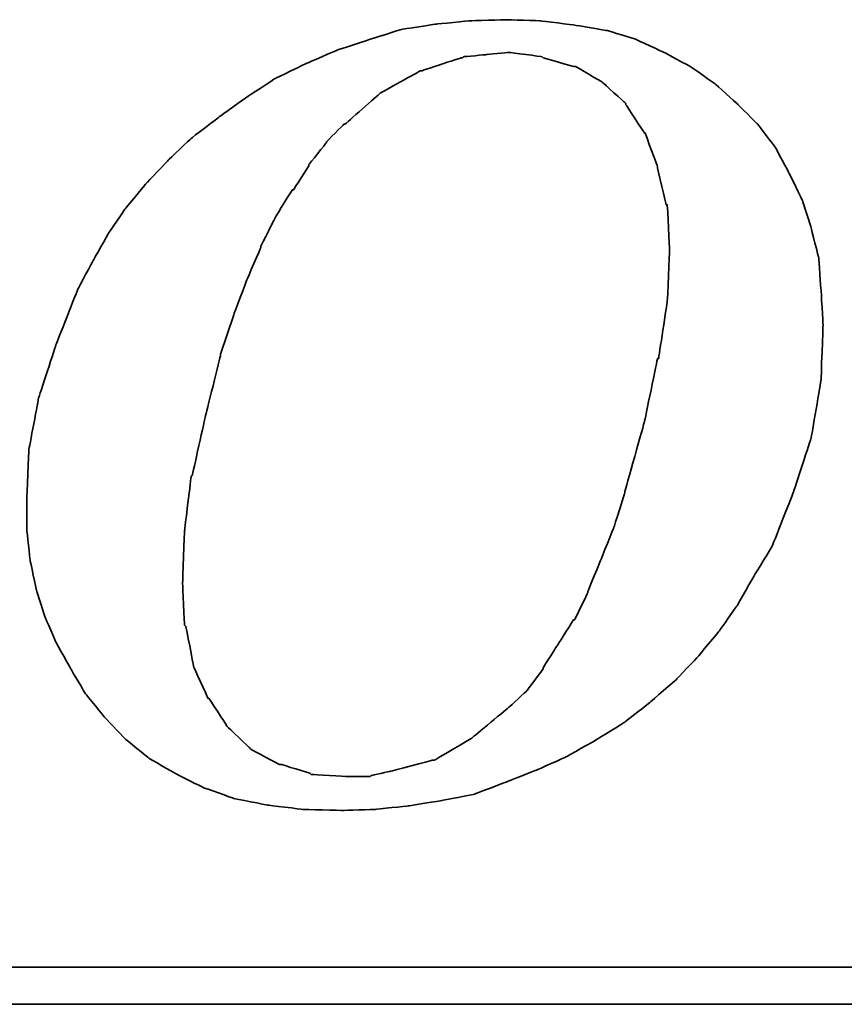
# Model space of a CAD drawing. Header units: millimetres. Extents: x -5 to 272, y 71 to 160.
# Tile 45 of 50: x 218.75 to 222.11, y 99.04 to 103.06. Entities that reach past the tile are written whole.
import ezdxf

# ---------------------------------------------------------------- set-up
doc = ezdxf.new("R2010")
doc.units = ezdxf.units.MM
doc.header["$LTSCALE"] = 0.15
doc.layers.add('DIM', color=4, linetype='CONTINUOUS')
doc.layers.add('layer 1', color=7, linetype='CONTINUOUS')

# ---------------------------------------------------------------- blocks, each defined once
blk = doc.blocks.new('TBI MOTION logo(完整正式版)')
at = {"layer": 'layer 1', "color": 22, "lineweight": 35}
for points, knots in [([(35.79625, -6.98375), (35.79625, -6.98375), (36.23125, -7.43875), (36.23125, -7.43875), (36.23125, -7.43875), (36.23125, -7.43875), (36.75625, -7.87125), (36.75625, -7.87125), (36.75625, -7.87125), (36.75625, -7.87125), (37.33125, -8.20375), (37.33125, -8.20375), (37.33125, -8.20375), (37.33125, -8.20375), (37.95625, -8.51875), (37.95625, -8.51875), (37.95625, -8.51875), (37.95625, -8.51875), (38.62625, -8.75875), (38.62625, -8.75875), (38.62625, -8.75875), (38.62625, -8.75875), (39.37125, -8.90375), (39.37125, -8.90375), (39.37125, -8.90375), (39.37125, -8.90375), (40.14125, -8.99875), (40.14125, -8.99875), (40.14125, -8.99875), (40.14125, -8.99875), (41.02625, -9.02375), (41.02625, -9.02375), (41.02625, -9.02375), (41.02625, -9.02375), (41.74625, -8.99875), (41.74625, -8.99875), (41.74625, -8.99875), (41.74625, -8.99875), (42.46625, -8.92375), (42.46625, -8.92375), (42.46625, -8.92375), (42.46625, -8.92375), (43.21125, -8.80625), (43.21125, -8.80625), (43.21125, -8.80625), (43.21125, -8.80625), (43.93125, -8.66375), (43.93125, -8.66375), (43.93125, -8.66375), (43.93125, -8.66375), (44.62625, -8.39875), (44.62625, -8.39875), (44.62625, -8.39875), (44.62625, -8.39875), (45.29625, -8.13375), (45.29625, -8.13375), (45.29625, -8.13375), (45.29625, -8.13375), (45.94625, -7.84375), (45.94625, -7.84375), (45.94625, -7.84375), (45.94625, -7.84375), (46.61625, -7.46375), (46.61625, -7.46375), (46.61625, -7.46375), (46.61625, -7.46375), (47.24125, -7.07875), (47.24125, -7.07875), (47.24125, -7.07875), (47.24125, -7.07875), (47.81625, -6.62375), (47.81625, -6.62375), (47.81625, -6.62375), (47.81625, -6.62375), (48.36875, -6.14375), (48.36875, -6.14375), (48.36875, -6.14375), (48.36875, -6.14375), (48.84625, -5.64125), (48.84625, -5.64125), (48.84625, -5.64125), (48.84625, -5.64125), (49.32625, -5.06375), (49.32625, -5.06375), (49.32625, -5.06375), (49.32625, -5.06375), (49.71125, -4.51374), (49.71125, -4.51374), (49.71125, -4.51374), (49.71125, -4.51374), (50.09625, -3.83874), (50.09625, -3.83874), (50.09625, -3.83874), (50.09625, -3.83874), (50.48125, -3.21374), (50.48125, -3.21374), (50.48125, -3.21374), (50.48125, -3.21374), (50.96125, -1.99125), (50.96125, -1.99125), (50.96125, -1.99125), (50.96125, -1.99125), (51.34375, -0.81875), (51.34375, -0.81875), (51.34375, -0.81875), (51.34375, -0.81875), (51.56125, 0.45624), (51.56125, 0.45624), (51.56125, 0.45624), (51.56125, 0.45624), (51.60625, 1.67624), (51.60625, 1.67624), (51.60625, 1.67624), (51.60625, 1.67624), (51.56125, 2.44625), (51.56125, 2.44625), (51.56125, 2.44625), (51.56125, 2.44625), (51.51125, 3.14125), (51.51125, 3.14125), (51.51125, 3.14125), (51.51125, 3.14125), (51.34375, 3.81125), (51.34375, 3.81125), (51.34375, 3.81125), (51.34375, 3.81125), (51.15125, 4.41125), (51.15125, 4.41125), (51.15125, 4.41125), (51.15125, 4.41125), (50.86125, 5.01125), (50.86125, 5.01125), (50.86125, 5.01125), (50.86125, 5.01125), (50.55125, 5.58875), (50.55125, 5.58875), (50.55125, 5.58875), (50.55125, 5.58875), (50.16625, 6.09125), (50.16625, 6.09125), (50.16625, 6.09125), (50.16625, 6.09125), (49.71125, 6.54875), (49.71125, 6.54875), (49.71125, 6.54875), (49.71125, 6.54875), (49.23125, 6.98125), (49.23125, 6.98125), (49.23125, 6.98125), (49.23125, 6.98125), (48.67875, 7.36625), (48.67875, 7.36625), (48.67875, 7.36625), (48.67875, 7.36625), (48.10375, 7.67625), (48.10375, 7.67625), (48.10375, 7.67625), (48.10375, 7.67625), (47.48125, 7.96375), (47.48125, 7.96375), (47.48125, 7.96375), (47.48125, 7.96375), (46.85625, 8.15625), (46.85625, 8.15625), (46.85625, 8.15625), (46.85625, 8.15625), (46.13625, 8.27624), (46.13625, 8.27624), (46.13625, 8.27624), (46.13625, 8.27624), (45.39125, 8.37125), (45.39125, 8.37125), (45.39125, 8.37125), (45.39125, 8.37125), (44.62625, 8.39624), (44.62625, 8.39624), (44.62625, 8.39624), (44.62625, 8.39624), (43.83625, 8.37125), (43.83625, 8.37125), (43.83625, 8.37125), (43.83625, 8.37125), (43.09125, 8.30125), (43.09125, 8.30125), (43.09125, 8.30125), (43.09125, 8.30125), (42.32125, 8.18125), (42.32125, 8.18125), (42.32125, 8.18125), (42.32125, 8.18125), (41.62875, 7.96375), (41.62875, 7.96375), (41.62875, 7.96375), (41.62875, 7.96375), (40.90625, 7.72625), (40.90625, 7.72625), (40.90625, 7.72625), (40.90625, 7.72625), (40.23624, 7.43625), (40.23624, 7.43625), (40.23624, 7.43625), (40.23624, 7.43625), (39.54124, 7.10125), (39.54124, 7.10125), (39.54124, 7.10125), (39.54124, 7.10125), (38.91625, 6.69125), (38.91625, 6.69125), (38.91625, 6.69125), (38.91625, 6.69125), (38.31625, 6.26125), (38.31625, 6.26125), (38.31625, 6.26125), (38.31625, 6.26125), (37.69125, 5.78125), (37.69125, 5.78125), (37.69125, 5.78125), (37.69125, 5.78125), (37.18625, 5.30125), (37.18625, 5.30125), (37.18625, 5.30125), (37.18625, 5.30125), (36.70625, 4.79624), (36.70625, 4.79624), (36.70625, 4.79624), (36.70625, 4.79624), (36.23125, 4.22125), (36.23125, 4.22125), (36.23125, 4.22125), (36.23125, 4.22125), (35.87124, 3.69375), (35.87124, 3.69375), (35.87124, 3.69375), (35.87124, 3.69375), (35.53125, 3.09125), (35.53125, 3.09125), (35.53125, 3.09125), (35.53125, 3.09125), (35.19875, 2.47125), (35.19875, 2.47125), (35.19875, 2.47125), (35.19875, 2.47125), (34.71625, 1.24625), (34.71625, 1.24625), (34.71625, 1.24625), (34.71625, 1.24625), (34.33125, 0.06874), (34.33125, 0.06874), (34.33125, 0.06874), (34.33125, 0.06874), (34.11625, -1.07875), (34.11625, -1.07875), (34.11625, -1.07875), (34.11625, -1.07875), (34.07125, -2.15875), (34.07125, -2.15875), (34.07125, -2.15875), (34.07125, -2.15875), (34.07125, -2.85375), (34.07125, -2.85375), (34.07125, -2.85375), (34.07125, -2.85375), (34.14125, -3.50375), (34.14125, -3.50375), (34.14125, -3.50375), (34.14125, -3.50375), (34.28625, -4.17375), (34.28625, -4.17375), (34.28625, -4.17375), (34.28625, -4.17375), (34.47625, -4.77624), (34.47625, -4.77624), (34.47625, -4.77624), (34.47625, -4.77624), (34.71625, -5.32625), (34.71625, -5.32625), (34.71625, -5.32625), (34.71625, -5.32625), (35.05375, -5.92875), (35.05375, -5.92875), (35.05375, -5.92875), (35.05375, -5.92875), (35.36375, -6.45375), (35.36375, -6.45375), (35.36375, -6.45375), (35.36375, -6.45375), (35.79625, -6.98375), (35.79625, -6.98375)], [0, 0, 0, 0, 0.01388889, 0.01388889, 0.01388889, 0.0138889, 0.02777778, 0.02777778, 0.02777778, 0.02777779, 0.04166667, 0.04166667, 0.04166667, 0.04166668, 0.05555556, 0.05555556, 0.05555556, 0.05555557, 0.06944444, 0.06944444, 0.06944444, 0.06944445, 0.08333333, 0.08333333, 0.08333333, 0.08333334, 0.09722222, 0.09722222, 0.09722222, 0.09722223, 0.11111111, 0.11111111, 0.11111111, 0.11111112, 0.125, 0.125, 0.125, 0.12500001, 0.13888889, 0.13888889, 0.13888889, 0.1388889, 0.15277778, 0.15277778, 0.15277778, 0.15277779, 0.16666667, 0.16666667, 0.16666667, 0.16666668, 0.18055556, 0.18055556, 0.18055556, 0.18055557, 0.19444444, 0.19444444, 0.19444444, 0.19444445, 0.20833333, 0.20833333, 0.20833333, 0.20833334, 0.22222222, 0.22222222, 0.22222222, 0.22222223, 0.23611111, 0.23611111, 0.23611111, 0.23611112, 0.25, 0.25, 0.25, 0.25000001, 0.26388889, 0.26388889, 0.26388889, 0.2638889, 0.27777778, 0.27777778, 0.27777778, 0.27777779, 0.29166667, 0.29166667, 0.29166667, 0.29166668, 0.30555556, 0.30555556, 0.30555556, 0.30555557, 0.31944444, 0.31944444, 0.31944444, 0.31944445, 0.33333333, 0.33333333, 0.33333333, 0.33333334, 0.34722222, 0.34722222, 0.34722222, 0.34722223, 0.36111111, 0.36111111, 0.36111111, 0.36111112, 0.375, 0.375, 0.375, 0.37500001, 0.38888889, 0.38888889, 0.38888889, 0.3888889, 0.40277778, 0.40277778, 0.40277778, 0.40277779, 0.41666667, 0.41666667, 0.41666667, 0.41666668, 0.43055556, 0.43055556, 0.43055556, 0.43055557, 0.44444444, 0.44444444, 0.44444444, 0.44444445, 0.45833333, 0.45833333, 0.45833333, 0.45833334, 0.47222222, 0.47222222, 0.47222222, 0.47222223, 0.48611111, 0.48611111, 0.48611111, 0.48611112, 0.5, 0.5, 0.5, 0.50000001, 0.51388889, 0.51388889, 0.51388889, 0.5138889, 0.52777778, 0.52777778, 0.52777778, 0.52777779, 0.54166667, 0.54166667, 0.54166667, 0.54166668, 0.55555556, 0.55555556, 0.55555556, 0.55555557, 0.56944444, 0.56944444, 0.56944444, 0.56944445, 0.58333333, 0.58333333, 0.58333333, 0.58333334, 0.59722222, 0.59722222, 0.59722222, 0.59722223, 0.61111111, 0.61111111, 0.61111111, 0.61111112, 0.625, 0.625, 0.625, 0.62500001, 0.63888889, 0.63888889, 0.63888889, 0.6388889, 0.65277778, 0.65277778, 0.65277778, 0.65277779, 0.66666667, 0.66666667, 0.66666667, 0.66666668, 0.68055556, 0.68055556, 0.68055556, 0.68055557, 0.69444444, 0.69444444, 0.69444444, 0.69444445, 0.70833333, 0.70833333, 0.70833333, 0.70833334, 0.72222222, 0.72222222, 0.72222222, 0.72222223, 0.73611111, 0.73611111, 0.73611111, 0.73611112, 0.75, 0.75, 0.75, 0.75000001, 0.76388889, 0.76388889, 0.76388889, 0.7638889, 0.77777778, 0.77777778, 0.77777778, 0.77777779, 0.79166667, 0.79166667, 0.79166667, 0.79166668, 0.80555556, 0.80555556, 0.80555556, 0.80555557, 0.81944444, 0.81944444, 0.81944444, 0.81944445, 0.83333333, 0.83333333, 0.83333333, 0.83333334, 0.84722222, 0.84722222, 0.84722222, 0.84722223, 0.86111111, 0.86111111, 0.86111111, 0.86111112, 0.875, 0.875, 0.875, 0.87500001, 0.88888889, 0.88888889, 0.88888889, 0.8888889, 0.90277778, 0.90277778, 0.90277778, 0.90277779, 0.91666667, 0.91666667, 0.91666667, 0.91666668, 0.93055556, 0.93055556, 0.93055556, 0.93055557, 0.94444444, 0.94444444, 0.94444444, 0.94444445, 0.95833333, 0.95833333, 0.95833333, 0.95833334, 0.97222222, 0.97222222, 0.97222222, 0.97222223, 0.98611111, 0.98611111, 0.98611111, 0.98611112, 1, 1, 1, 1]), ([(38.33875, 1.03124), (38.33875, 1.03124), (38.62625, 1.89625), (38.62625, 1.89625), (38.62625, 1.89625), (38.62625, 1.89625), (38.91625, 2.66375), (38.91625, 2.66375), (38.91625, 2.66375), (38.91625, 2.66375), (39.22625, 3.38125), (39.22625, 3.38125), (39.22625, 3.38125), (39.22625, 3.38125), (39.22625, 3.40624), (39.22625, 3.40624), (39.22625, 3.40624), (39.22625, 3.40624), (39.56124, 4.07624), (39.56124, 4.07624), (39.56124, 4.07624), (39.56124, 4.07624), (39.92125, 4.65125), (39.92125, 4.65125), (39.92125, 4.65125), (39.92125, 4.65125), (39.94625, 4.65125), (39.94625, 4.65125), (39.94625, 4.65125), (39.94625, 4.65125), (40.28125, 5.17875), (40.28125, 5.17875), (40.28125, 5.17875), (40.28125, 5.17875), (40.28125, 5.20375), (40.28125, 5.20375), (40.28125, 5.20375), (40.28125, 5.20375), (40.66875, 5.68625), (40.66875, 5.68625), (40.66875, 5.68625), (40.66875, 5.68625), (40.66875, 5.70625), (40.66875, 5.70625), (40.66875, 5.70625), (40.66875, 5.70625), (41.05124, 6.09125), (41.05124, 6.09125), (41.05124, 6.09125), (41.05124, 6.09125), (41.07625, 6.09125), (41.07625, 6.09125), (41.07625, 6.09125), (41.07625, 6.09125), (41.84125, 6.76625), (41.84125, 6.76625), (41.84125, 6.76625), (41.84125, 6.76625), (41.86625, 6.78625), (41.86625, 6.78625), (41.86625, 6.78625), (41.86625, 6.78625), (42.73125, 7.26624), (42.73125, 7.26624), (42.73125, 7.26624), (42.73125, 7.26624), (42.75625, 7.26624), (42.75625, 7.26624), (42.75625, 7.26624), (42.75625, 7.26624), (43.18625, 7.41125), (43.18625, 7.41125), (43.18625, 7.41125), (43.18625, 7.41125), (43.64125, 7.55625), (43.64125, 7.55625), (43.64125, 7.55625), (43.64125, 7.55625), (43.66625, 7.55625), (43.66625, 7.55625), (43.66625, 7.55625), (43.66625, 7.55625), (43.69125, 7.58124), (43.69125, 7.58124), (43.69125, 7.58124), (43.69125, 7.58124), (44.19125, 7.62625), (44.19125, 7.62625), (44.19125, 7.62625), (44.19125, 7.62625), (44.67125, 7.67625), (44.67125, 7.67625), (44.67125, 7.67625), (44.67125, 7.67625), (44.69625, 7.67625), (44.69625, 7.67625), (44.69625, 7.67625), (44.69625, 7.67625), (45.41875, 7.58124), (45.41875, 7.58124), (45.41875, 7.58124), (45.41875, 7.58124), (45.44125, 7.55625), (45.44125, 7.55625), (45.44125, 7.55625), (45.44125, 7.55625), (46.11125, 7.36625), (46.11125, 7.36625), (46.11125, 7.36625), (46.11125, 7.36625), (46.13625, 7.36625), (46.13625, 7.36625), (46.13625, 7.36625), (46.13625, 7.36625), (46.15875, 7.36625), (46.15875, 7.36625), (46.15875, 7.36625), (46.15875, 7.36625), (46.73625, 7.02624), (46.73625, 7.02624), (46.73625, 7.02624), (46.73625, 7.02624), (46.76125, 7.00624), (46.76125, 7.00624), (46.76125, 7.00624), (46.76125, 7.00624), (47.24125, 6.57124), (47.24125, 6.57124), (47.24125, 6.57124), (47.24125, 6.57124), (47.26625, 6.54875), (47.26625, 6.54875), (47.26625, 6.54875), (47.26625, 6.54875), (47.26625, 6.52375), (47.26625, 6.52375), (47.26625, 6.52375), (47.26625, 6.52375), (47.67375, 5.89875), (47.67375, 5.89875), (47.67375, 5.89875), (47.67375, 5.89875), (47.69625, 5.89875), (47.69625, 5.89875), (47.69625, 5.89875), (47.69625, 5.89875), (47.69625, 5.87625), (47.69625, 5.87625), (47.69625, 5.87625), (47.69625, 5.87625), (47.96125, 5.15625), (47.96125, 5.15625), (47.96125, 5.15625), (47.96125, 5.15625), (47.96125, 5.13125), (47.96125, 5.13125), (47.96125, 5.13125), (47.96125, 5.13125), (48.15125, 4.31875), (48.15125, 4.31875), (48.15125, 4.31875), (48.15125, 4.31875), (48.17625, 4.31875), (48.17625, 4.31875), (48.17625, 4.31875), (48.17625, 4.31875), (48.17625, 4.29125), (48.17625, 4.29125), (48.17625, 4.29125), (48.17625, 4.29125), (48.22625, 3.33125), (48.22625, 3.33125), (48.22625, 3.33125), (48.22625, 3.33125), (48.22625, 3.30875), (48.22625, 3.30875), (48.22625, 3.30875), (48.22625, 3.30875), (48.17625, 2.20624), (48.17625, 2.20624), (48.17625, 2.20624), (48.17625, 2.20624), (48.17625, 2.18124), (48.17625, 2.18124), (48.17625, 2.18124), (48.17625, 2.18124), (47.98375, 0.93624), (47.98375, 0.93624), (47.98375, 0.93624), (47.98375, 0.93624), (47.96125, 0.93624), (47.96125, 0.93624), (47.96125, 0.93624), (47.96125, 0.93624), (47.67375, -0.45874), (47.67375, -0.45874), (47.67375, -0.45874), (47.67375, -0.45874), (47.24125, -1.99125), (47.24125, -1.99125), (47.24125, -1.99125), (47.24125, -1.99125), (47.24125, -2.01874), (47.24125, -2.01874), (47.24125, -2.01874), (47.24125, -2.01874), (47.00125, -2.78375), (47.00125, -2.78375), (47.00125, -2.78375), (47.00125, -2.78375), (46.71125, -3.50375), (46.71125, -3.50375), (46.71125, -3.50375), (46.71125, -3.50375), (46.42625, -4.19875), (46.42625, -4.19875), (46.42625, -4.19875), (46.42625, -4.19875), (46.42625, -4.22375), (46.42625, -4.22375), (46.42625, -4.22375), (46.42625, -4.22375), (46.13625, -4.82374), (46.13625, -4.82374), (46.13625, -4.82374), (46.13625, -4.82374), (46.11125, -4.82374), (46.11125, -4.82374), (46.11125, -4.82374), (46.11125, -4.82374), (45.77625, -5.35125), (45.77625, -5.35125), (45.77625, -5.35125), (45.77625, -5.35125), (45.44125, -5.87875), (45.44125, -5.87875), (45.44125, -5.87875), (45.44125, -5.87875), (45.44125, -5.90375), (45.44125, -5.90375), (45.44125, -5.90375), (45.44125, -5.90375), (45.10625, -6.35875), (45.10625, -6.35875), (45.10625, -6.35875), (45.10625, -6.35875), (45.08125, -6.38375), (45.08125, -6.38375), (45.08125, -6.38375), (45.08125, -6.38375), (44.69625, -6.74375), (44.69625, -6.74375), (44.69625, -6.74375), (44.69625, -6.74375), (43.88375, -7.41625), (43.88375, -7.41625), (43.88375, -7.41625), (43.88375, -7.41625), (43.85625, -7.43875), (43.85625, -7.43875), (43.85625, -7.43875), (43.85625, -7.43875), (43.04125, -7.91875), (43.04125, -7.91875), (43.04125, -7.91875), (43.04125, -7.91875), (43.01625, -7.91875), (43.01625, -7.91875), (43.01625, -7.91875), (43.01625, -7.91875), (42.99625, -7.91875), (42.99625, -7.91875), (42.99625, -7.91875), (42.99625, -7.91875), (42.08125, -8.15875), (42.08125, -8.15875), (42.08125, -8.15875), (42.08125, -8.15875), (41.65125, -8.25625), (41.65125, -8.25625), (41.65125, -8.25625), (41.65125, -8.25625), (41.62875, -8.27875), (41.62875, -8.27875), (41.62875, -8.27875), (41.62875, -8.27875), (41.60125, -8.27875), (41.60125, -8.27875), (41.60125, -8.27875), (41.60125, -8.27875), (41.12125, -8.27875), (41.12125, -8.27875), (41.12125, -8.27875), (41.12125, -8.27875), (40.35624, -8.23125), (40.35624, -8.23125), (40.35624, -8.23125), (40.35624, -8.23125), (40.33125, -8.23125), (40.33125, -8.23125), (40.33125, -8.23125), (40.33125, -8.23125), (40.30625, -8.20375), (40.30625, -8.20375), (40.30625, -8.20375), (40.30625, -8.20375), (39.68375, -8.01375), (39.68375, -8.01375), (39.68375, -8.01375), (39.68375, -8.01375), (39.66124, -8.01375), (39.66124, -8.01375), (39.66124, -8.01375), (39.66124, -8.01375), (39.63625, -8.01375), (39.63625, -8.01375), (39.63625, -8.01375), (39.63625, -8.01375), (39.01125, -7.67875), (39.01125, -7.67875), (39.01125, -7.67875), (39.01125, -7.67875), (38.98875, -7.65375), (38.98875, -7.65375), (38.98875, -7.65375), (38.98875, -7.65375), (38.48625, -7.17375), (38.48625, -7.17375), (38.48625, -7.17375), (38.48625, -7.17375), (38.45875, -7.14875), (38.45875, -7.14875), (38.45875, -7.14875), (38.45875, -7.14875), (38.45875, -7.12875), (38.45875, -7.12875), (38.45875, -7.12875), (38.45875, -7.12875), (38.07625, -6.54875), (38.07625, -6.54875), (38.07625, -6.54875), (38.07625, -6.54875), (38.05125, -6.54875), (38.05125, -6.54875), (38.05125, -6.54875), (38.05125, -6.54875), (38.05125, -6.52875), (38.05125, -6.52875), (38.05125, -6.52875), (38.05125, -6.52875), (37.74125, -5.85375), (37.74125, -5.85375), (37.74125, -5.85375), (37.74125, -5.85375), (37.74125, -5.82875), (37.74125, -5.82875), (37.74125, -5.82875), (37.74125, -5.82875), (37.57375, -4.96875), (37.57375, -4.96875), (37.57375, -4.96875), (37.57375, -4.96875), (37.54625, -4.94375), (37.54625, -4.94375), (37.54625, -4.94375), (37.54625, -4.94375), (37.50125, -4.03375), (37.50125, -4.03375), (37.50125, -4.03375), (37.50125, -4.03375), (37.50125, -4.00875), (37.50125, -4.00875), (37.50125, -4.00875), (37.50125, -4.00875), (37.54625, -2.85375), (37.54625, -2.85375), (37.54625, -2.85375), (37.54625, -2.85375), (37.69125, -1.65875), (37.69125, -1.65875), (37.69125, -1.65875), (37.69125, -1.65875), (37.71624, -1.63375), (37.71624, -1.63375), (37.71624, -1.63375), (37.71624, -1.63375), (38.00375, -0.33875), (38.00375, -0.33875), (38.00375, -0.33875), (38.00375, -0.33875), (38.33875, 1.00624), (38.33875, 1.00624), (38.33875, 1.00624), (38.33875, 1.00624), (38.33875, 1.03124), (38.33875, 1.03124)], [0, 0, 0, 0, 0.01010101, 0.01010101, 0.01010101, 0.01010102, 0.02020202, 0.02020202, 0.02020202, 0.02020203, 0.03030303, 0.03030303, 0.03030303, 0.03030304, 0.04040404, 0.04040404, 0.04040404, 0.04040405, 0.05050505, 0.05050505, 0.05050505, 0.05050506, 0.06060606, 0.06060606, 0.06060606, 0.06060607, 0.07070707, 0.07070707, 0.07070707, 0.07070708, 0.08080808, 0.08080808, 0.08080808, 0.08080809, 0.09090909, 0.09090909, 0.09090909, 0.0909091, 0.1010101, 0.1010101, 0.1010101, 0.10101011, 0.11111111, 0.11111111, 0.11111111, 0.11111112, 0.12121212, 0.12121212, 0.12121212, 0.12121213, 0.13131313, 0.13131313, 0.13131313, 0.13131314, 0.14141414, 0.14141414, 0.14141414, 0.14141415, 0.15151515, 0.15151515, 0.15151515, 0.15151516, 0.16161616, 0.16161616, 0.16161616, 0.16161617, 0.17171717, 0.17171717, 0.17171717, 0.17171718, 0.18181818, 0.18181818, 0.18181818, 0.18181819, 0.19191919, 0.19191919, 0.19191919, 0.1919192, 0.2020202, 0.2020202, 0.2020202, 0.20202021, 0.21212121, 0.21212121, 0.21212121, 0.21212122, 0.22222222, 0.22222222, 0.22222222, 0.22222223, 0.23232323, 0.23232323, 0.23232323, 0.23232324, 0.24242424, 0.24242424, 0.24242424, 0.24242425, 0.25252525, 0.25252525, 0.25252525, 0.25252526, 0.26262626, 0.26262626, 0.26262626, 0.26262627, 0.27272727, 0.27272727, 0.27272727, 0.27272728, 0.28282828, 0.28282828, 0.28282828, 0.28282829, 0.29292929, 0.29292929, 0.29292929, 0.2929293, 0.3030303, 0.3030303, 0.3030303, 0.30303031, 0.31313131, 0.31313131, 0.31313131, 0.31313132, 0.32323232, 0.32323232, 0.32323232, 0.32323233, 0.33333333, 0.33333333, 0.33333333, 0.33333334, 0.34343434, 0.34343434, 0.34343434, 0.34343435, 0.35353535, 0.35353535, 0.35353535, 0.35353536, 0.36363636, 0.36363636, 0.36363636, 0.36363637, 0.37373737, 0.37373737, 0.37373737, 0.37373738, 0.38383838, 0.38383838, 0.38383838, 0.38383839, 0.39393939, 0.39393939, 0.39393939, 0.3939394, 0.4040404, 0.4040404, 0.4040404, 0.40404041, 0.41414141, 0.41414141, 0.41414141, 0.41414142, 0.42424242, 0.42424242, 0.42424242, 0.42424243, 0.43434343, 0.43434343, 0.43434343, 0.43434344, 0.44444444, 0.44444444, 0.44444444, 0.44444445, 0.45454545, 0.45454545, 0.45454545, 0.45454546, 0.46464646, 0.46464646, 0.46464646, 0.46464647, 0.47474747, 0.47474747, 0.47474747, 0.47474748, 0.48484848, 0.48484848, 0.48484848, 0.48484849, 0.49494949, 0.49494949, 0.49494949, 0.4949495, 0.50505051, 0.50505051, 0.50505051, 0.50505052, 0.51515152, 0.51515152, 0.51515152, 0.51515153, 0.52525253, 0.52525253, 0.52525253, 0.52525254, 0.53535354, 0.53535354, 0.53535354, 0.53535355, 0.54545455, 0.54545455, 0.54545455, 0.54545456, 0.55555556, 0.55555556, 0.55555556, 0.55555557, 0.56565657, 0.56565657, 0.56565657, 0.56565658, 0.57575758, 0.57575758, 0.57575758, 0.57575759, 0.58585859, 0.58585859, 0.58585859, 0.5858586, 0.5959596, 0.5959596, 0.5959596, 0.59595961, 0.60606061, 0.60606061, 0.60606061, 0.60606062, 0.61616162, 0.61616162, 0.61616162, 0.61616163, 0.62626263, 0.62626263, 0.62626263, 0.62626264, 0.63636364, 0.63636364, 0.63636364, 0.63636365, 0.64646465, 0.64646465, 0.64646465, 0.64646466, 0.65656566, 0.65656566, 0.65656566, 0.65656567, 0.66666667, 0.66666667, 0.66666667, 0.66666668, 0.67676768, 0.67676768, 0.67676768, 0.67676769, 0.68686869, 0.68686869, 0.68686869, 0.6868687, 0.6969697, 0.6969697, 0.6969697, 0.69696971, 0.70707071, 0.70707071, 0.70707071, 0.70707072, 0.71717172, 0.71717172, 0.71717172, 0.71717173, 0.72727273, 0.72727273, 0.72727273, 0.72727274, 0.73737374, 0.73737374, 0.73737374, 0.73737375, 0.74747475, 0.74747475, 0.74747475, 0.74747476, 0.75757576, 0.75757576, 0.75757576, 0.75757577, 0.76767677, 0.76767677, 0.76767677, 0.76767678, 0.77777778, 0.77777778, 0.77777778, 0.77777779, 0.78787879, 0.78787879, 0.78787879, 0.7878788, 0.7979798, 0.7979798, 0.7979798, 0.79797981, 0.80808081, 0.80808081, 0.80808081, 0.80808082, 0.81818182, 0.81818182, 0.81818182, 0.81818183, 0.82828283, 0.82828283, 0.82828283, 0.82828284, 0.83838384, 0.83838384, 0.83838384, 0.83838385, 0.84848485, 0.84848485, 0.84848485, 0.84848486, 0.85858586, 0.85858586, 0.85858586, 0.85858587, 0.86868687, 0.86868687, 0.86868687, 0.86868688, 0.87878788, 0.87878788, 0.87878788, 0.87878789, 0.88888889, 0.88888889, 0.88888889, 0.8888889, 0.8989899, 0.8989899, 0.8989899, 0.89898991, 0.90909091, 0.90909091, 0.90909091, 0.90909092, 0.91919192, 0.91919192, 0.91919192, 0.91919193, 0.92929293, 0.92929293, 0.92929293, 0.92929294, 0.93939394, 0.93939394, 0.93939394, 0.93939395, 0.94949495, 0.94949495, 0.94949495, 0.94949496, 0.95959596, 0.95959596, 0.95959596, 0.95959597, 0.96969697, 0.96969697, 0.96969697, 0.96969698, 0.97979798, 0.97979798, 0.97979798, 0.97979799, 0.98989899, 0.98989899, 0.98989899, 0.989899, 1, 1, 1, 1]), ([(75.90875, -9.47875), (75.90875, -9.47875), (75.90875, -12.28625), (75.90875, -12.28625), (75.90875, -12.28625), (75.90875, -12.28625), (75.90875, -12.47875), (75.90875, -12.47875), (75.90875, -12.47875), (75.90875, -12.47875), (75.71625, -12.47875), (75.71625, -12.47875), (75.71625, -12.47875), (75.71625, -12.47875), (-88.32875, -12.47875), (-88.32875, -12.47875), (-88.32875, -12.47875), (-88.32875, -12.47875), (-88.32875, -13.29375), (-88.32875, -13.29375), (-88.32875, -13.29375), (-88.32875, -13.29375), (82.89125, -13.29375), (82.89125, -13.29375), (82.89125, -13.29375), (82.89125, -13.29375), (75.90875, -9.47875), (75.90875, -9.47875)], [0, 0, 0, 0, 0.14285714, 0.14285714, 0.14285714, 0.14285715, 0.28571429, 0.28571429, 0.28571429, 0.2857143, 0.42857143, 0.42857143, 0.42857143, 0.42857144, 0.57142857, 0.57142857, 0.57142857, 0.57142858, 0.71428571, 0.71428571, 0.71428571, 0.71428572, 0.85714286, 0.85714286, 0.85714286, 0.85714287, 1, 1, 1, 1])]:
    blk.add_open_spline(points, degree=3, knots=knots, dxfattribs=at)

msp = doc.modelspace()

# ---------------------------------------------------------------- block references
at = {"layer": 'DIM', "color": 7, "xscale": 0.1852549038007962, "yscale": 0.1852549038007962, "zscale": 0.1852549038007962}
msp.add_blockref('TBI MOTION logo(完整正式版)', (212.4634, 101.5031), dxfattribs=at)

doc.saveas('drawing.dxf')
